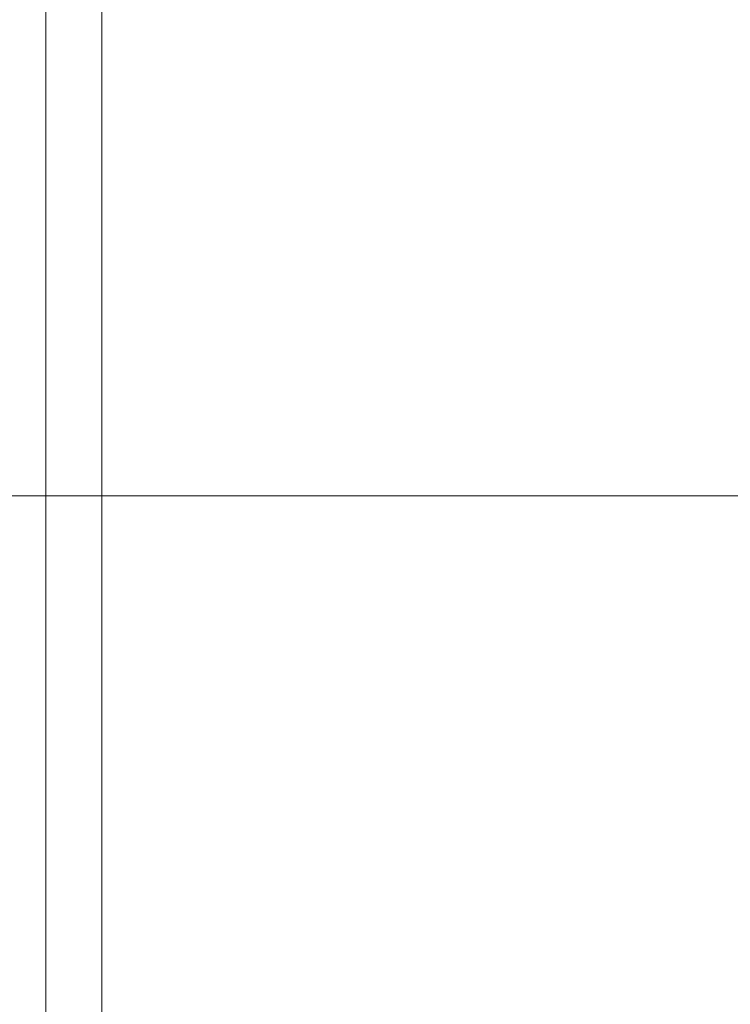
# Model space of a CAD drawing. Header units: millimetres. Extents: x 71658 to 298332, y -154437 to -30421.
# Tile 107 of 155: x 93979 to 94017, y -58893 to -58841. Entities that reach past the tile are written whole.
import ezdxf

# ---------------------------------------------------------------- set-up
doc = ezdxf.new("R2010")
doc.units = ezdxf.units.MM
doc.header["$LTSCALE"] = 500
doc.header["$MEASUREMENT"] = 0
doc.linetypes.add('Center', pattern=[48, 30, -6, 6, -6])
doc.layers.add('A-06-TELJED', color=253, linetype='Center', lineweight=0)
doc.layers.add('A-13-UKS', color=250, linetype='Continuous', lineweight=5)

# ---------------------------------------------------------------- blocks, each defined once
blk = doc.blocks.new('TELG')
at = {"layer": 'A-06-TELJED', "ltscale": 0.05}
blk.add_line((129079.1743373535, -58865.99671087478), (85658.8046493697, -58865.99671087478), dxfattribs=at)
blk = doc.blocks.new('lükanduksed')
at = {"layer": 'A-13-UKS', "linetype": 'ByBlock', "lineweight": -2}
blk.add_lwpolyline([(93980.28880329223, -58923.28314225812), (93980.28880329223, -58686.28314225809), (94029.788803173, -58686.28314225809), (94029.788803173, -58689.28314225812), (93983.28880329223, -58689.28314225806), (93983.28880329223, -58920.28314225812), (94041.28880329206, -58920.28314225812), (94041.28880329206, -58923.28314225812)], close=True, dxfattribs=at)

msp = doc.modelspace()

# ---------------------------------------------------------------- block references
at = {"layer": 'A-06-TELJED'}
msp.add_blockref('TELG', (0, 0), dxfattribs=at)

# ---------------------------------------------------------------- next in the draw order: block references
at = {"layer": 'A-13-UKS'}
msp.add_blockref('lükanduksed', (0, 0), dxfattribs=at)

doc.saveas('drawing.dxf')
